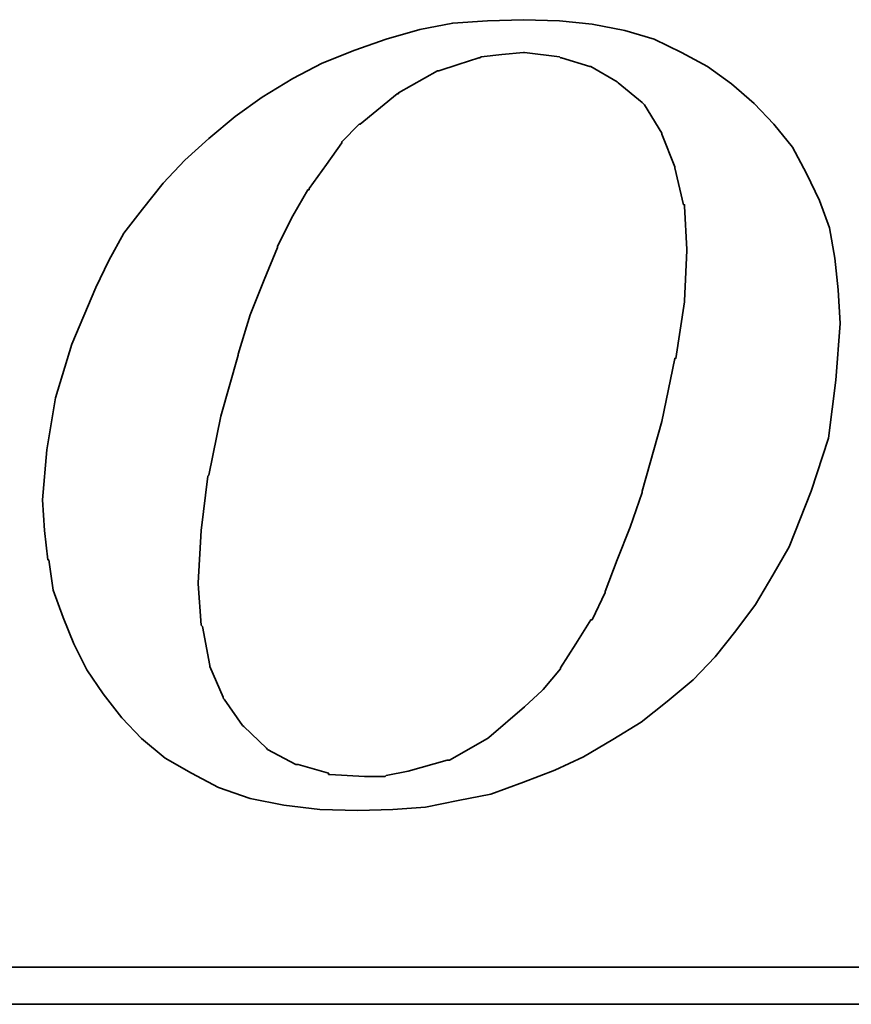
# Model space of a CAD drawing. Extents: x 1014 to 1334, y 100 to 294.
# Tile 34 of 50: x 1293.49 to 1297.45, y 186.84 to 191.52. Entities that reach past the tile are written whole.
import ezdxf

# ---------------------------------------------------------------- set-up
doc = ezdxf.new("R2010")
doc.units = 0
doc.header["$MEASUREMENT"] = 0
doc.layers.add('DIM', color=4, linetype='CONTINUOUS')
doc.layers.add('layer 1', color=7, linetype='CONTINUOUS')

# ---------------------------------------------------------------- blocks, each defined once
blk = doc.blocks.new('TBI MOTION logo(完整正式版)')
at = {"layer": 'layer 1', "color": 22, "lineweight": 35}
for points, knots in [([(-11.34375, -6.98375), (-11.34375, -6.98375), (-10.91375, -7.43875), (-10.91375, -7.43875), (-10.91375, -7.43875), (-10.91375, -7.43875), (-10.38625, -7.87125), (-10.38625, -7.87125), (-10.38625, -7.87125), (-10.38625, -7.87125), (-9.81125, -8.20375), (-9.81125, -8.20375), (-9.81125, -8.20375), (-9.81125, -8.20375), (-9.21125, -8.51875), (-9.21125, -8.51875), (-9.21125, -8.51875), (-9.21125, -8.51875), (-8.51625, -8.75875), (-8.51625, -8.75875), (-8.51625, -8.75875), (-8.51625, -8.75875), (-7.77125, -8.90375), (-7.77125, -8.90375), (-7.77125, -8.90375), (-7.77125, -8.90375), (-6.97875, -8.99875), (-6.97875, -8.99875), (-6.97875, -8.99875), (-6.97875, -8.99875), (-6.14125, -9.02375), (-6.14125, -9.02375), (-6.14125, -9.02375), (-6.14125, -9.02375), (-5.37125, -8.99875), (-5.37125, -8.99875), (-5.37125, -8.99875), (-5.37125, -8.99875), (-4.65375, -8.94875), (-4.65375, -8.94875), (-4.65375, -8.94875), (-4.65375, -8.94875), (-3.93375, -8.80625), (-3.93375, -8.80625), (-3.93375, -8.80625), (-3.93375, -8.80625), (-3.21375, -8.66375), (-3.21375, -8.66375), (-3.21375, -8.66375), (-3.21375, -8.66375), (-2.49375, -8.39875), (-2.49375, -8.39875), (-2.49375, -8.39875), (-2.49375, -8.39875), (-1.79875, -8.13375), (-1.79875, -8.13375), (-1.79875, -8.13375), (-1.79875, -8.13375), (-1.17375, -7.84375), (-1.17375, -7.84375), (-1.17375, -7.84375), (-1.17375, -7.84375), (-0.52375, -7.46375), (-0.52375, -7.46375), (-0.52375, -7.46375), (-0.52375, -7.46375), (0.10124, -7.07875), (0.10124, -7.07875), (0.10124, -7.07875), (0.10124, -7.07875), (0.67625, -6.62375), (0.67625, -6.62375), (0.67625, -6.62375), (0.67625, -6.62375), (1.24874, -6.14375), (1.24874, -6.14375), (1.24874, -6.14375), (1.24874, -6.14375), (1.72874, -5.64125), (1.72874, -5.64125), (1.72874, -5.64125), (1.72874, -5.64125), (2.18624, -5.06375), (2.18624, -5.06375), (2.18624, -5.06375), (2.18624, -5.06375), (2.61625, -4.48874), (2.61625, -4.48874), (2.61625, -4.48874), (2.61625, -4.48874), (3.00125, -3.83874), (3.00125, -3.83874), (3.00125, -3.83874), (3.00125, -3.83874), (3.36124, -3.21374), (3.36124, -3.21374), (3.36124, -3.21374), (3.36124, -3.21374), (3.84374, -1.99125), (3.84374, -1.99125), (3.84374, -1.99125), (3.84374, -1.99125), (4.22625, -0.81875), (4.22625, -0.81875), (4.22625, -0.81875), (4.22625, -0.81875), (4.39125, 0.45624), (4.39125, 0.45624), (4.39125, 0.45624), (4.39125, 0.45624), (4.48874, 1.70124), (4.48874, 1.70124), (4.48874, 1.70124), (4.48874, 1.70124), (4.43874, 2.44625), (4.43874, 2.44625), (4.43874, 2.44625), (4.43874, 2.44625), (4.36874, 3.14125), (4.36874, 3.14125), (4.36874, 3.14125), (4.36874, 3.14125), (4.25125, 3.81125), (4.25125, 3.81125), (4.25125, 3.81125), (4.25125, 3.81125), (4.03124, 4.41125), (4.03124, 4.41125), (4.03124, 4.41125), (4.03124, 4.41125), (3.74374, 5.01125), (3.74374, 5.01125), (3.74374, 5.01125), (3.74374, 5.01125), (3.43124, 5.58875), (3.43124, 5.58875), (3.43124, 5.58875), (3.43124, 5.58875), (3.02625, 6.09125), (3.02625, 6.09125), (3.02625, 6.09125), (3.02625, 6.09125), (2.59374, 6.54875), (2.59374, 6.54875), (2.59374, 6.54875), (2.59374, 6.54875), (2.09124, 6.98125), (2.09124, 6.98125), (2.09124, 6.98125), (2.09124, 6.98125), (1.56124, 7.36625), (1.56124, 7.36625), (1.56124, 7.36625), (1.56124, 7.36625), (0.98624, 7.67625), (0.98624, 7.67625), (0.98624, 7.67625), (0.98624, 7.67625), (0.38624, 7.96375), (0.38624, 7.96375), (0.38624, 7.96375), (0.38624, 7.96375), (-0.25875, 8.15625), (-0.25875, 8.15625), (-0.25875, 8.15625), (-0.25875, 8.15625), (-0.98125, 8.30125), (-0.98125, 8.30125), (-0.98125, 8.30125), (-0.98125, 8.30125), (-1.70124, 8.37125), (-1.70124, 8.37125), (-1.70124, 8.37125), (-1.70124, 8.37125), (-2.49375, 8.39624), (-2.49375, 8.39624), (-2.49375, 8.39624), (-2.49375, 8.39624), (-3.28625, 8.37125), (-3.28625, 8.37125), (-3.28625, 8.37125), (-3.28625, 8.37125), (-4.05125, 8.32125), (-4.05125, 8.32125), (-4.05125, 8.32125), (-4.05125, 8.32125), (-4.77375, 8.18125), (-4.77375, 8.18125), (-4.77375, 8.18125), (-4.77375, 8.18125), (-5.51625, 7.96375), (-5.51625, 7.96375), (-5.51625, 7.96375), (-5.51625, 7.96375), (-6.21125, 7.72625), (-6.21125, 7.72625), (-6.21125, 7.72625), (-6.21125, 7.72625), (-6.92875, 7.43625), (-6.92875, 7.43625), (-6.92875, 7.43625), (-6.92875, 7.43625), (-7.57875, 7.10125), (-7.57875, 7.10125), (-7.57875, 7.10125), (-7.57875, 7.10125), (-8.24875, 6.69125), (-8.24875, 6.69125), (-8.24875, 6.69125), (-8.24875, 6.69125), (-8.84875, 6.26125), (-8.84875, 6.26125), (-8.84875, 6.26125), (-8.84875, 6.26125), (-9.42625, 5.78125), (-9.42625, 5.78125), (-9.42625, 5.78125), (-9.42625, 5.78125), (-9.95375, 5.30125), (-9.95375, 5.30125), (-9.95375, 5.30125), (-9.95375, 5.30125), (-10.43375, 4.79624), (-10.43375, 4.79624), (-10.43375, 4.79624), (-10.43375, 4.79624), (-10.88875, 4.22125), (-10.88875, 4.22125), (-10.88875, 4.22125), (-10.88875, 4.22125), (-11.29875, 3.69375), (-11.29875, 3.69375), (-11.29875, 3.69375), (-11.29875, 3.69375), (-11.63375, 3.09125), (-11.63375, 3.09125), (-11.63375, 3.09125), (-11.63375, 3.09125), (-11.91875, 2.49625), (-11.91875, 2.49625), (-11.91875, 2.49625), (-11.91875, 2.49625), (-12.44875, 1.24625), (-12.44875, 1.24625), (-12.44875, 1.24625), (-12.44875, 1.24625), (-12.80875, 0.06874), (-12.80875, 0.06874), (-12.80875, 0.06874), (-12.80875, 0.06874), (-12.99875, -1.07875), (-12.99875, -1.07875), (-12.99875, -1.07875), (-12.99875, -1.07875), (-13.09375, -2.18375), (-13.09375, -2.18375), (-13.09375, -2.18375), (-13.09375, -2.18375), (-13.04875, -2.85375), (-13.04875, -2.85375), (-13.04875, -2.85375), (-13.04875, -2.85375), (-12.97375, -3.50375), (-12.97375, -3.50375), (-12.97375, -3.50375), (-12.97375, -3.50375), (-12.95375, -3.50375), (-12.95375, -3.50375), (-12.95375, -3.50375), (-12.95375, -3.50375), (-12.85375, -4.17375), (-12.85375, -4.17375), (-12.85375, -4.17375), (-12.85375, -4.17375), (-12.63875, -4.77624), (-12.63875, -4.77624), (-12.63875, -4.77624), (-12.63875, -4.77624), (-12.39875, -5.35125), (-12.39875, -5.35125), (-12.39875, -5.35125), (-12.39875, -5.35125), (-12.11375, -5.92875), (-12.11375, -5.92875), (-12.11375, -5.92875), (-12.11375, -5.92875), (-11.75375, -6.45375), (-11.75375, -6.45375), (-11.75375, -6.45375), (-11.75375, -6.45375), (-11.34375, -6.98375), (-11.34375, -6.98375)], [0, 0, 0, 0, 0.01369863, 0.01369863, 0.01369863, 0.01369863, 0.02739726, 0.02739726, 0.02739726, 0.02739726, 0.04109589, 0.04109589, 0.04109589, 0.04109589, 0.05479452, 0.05479452, 0.05479452, 0.05479452, 0.06849315, 0.06849315, 0.06849315, 0.06849315, 0.08219178, 0.08219178, 0.08219178, 0.08219178, 0.09589041, 0.09589041, 0.09589041, 0.09589041, 0.10958904, 0.10958904, 0.10958904, 0.10958904, 0.12328767, 0.12328767, 0.12328767, 0.12328767, 0.1369863, 0.1369863, 0.1369863, 0.1369863, 0.15068493, 0.15068493, 0.15068493, 0.15068493, 0.16438356, 0.16438356, 0.16438356, 0.16438356, 0.17808219, 0.17808219, 0.17808219, 0.17808219, 0.19178082, 0.19178082, 0.19178082, 0.19178082, 0.20547945, 0.20547945, 0.20547945, 0.20547945, 0.21917808, 0.21917808, 0.21917808, 0.21917808, 0.23287671, 0.23287671, 0.23287671, 0.23287671, 0.24657534, 0.24657534, 0.24657534, 0.24657534, 0.26027397, 0.26027397, 0.26027397, 0.26027397, 0.2739726, 0.2739726, 0.2739726, 0.2739726, 0.28767123, 0.28767123, 0.28767123, 0.28767123, 0.30136986, 0.30136986, 0.30136986, 0.30136986, 0.31506849, 0.31506849, 0.31506849, 0.31506849, 0.32876712, 0.32876712, 0.32876712, 0.32876712, 0.34246575, 0.34246575, 0.34246575, 0.34246575, 0.35616438, 0.35616438, 0.35616438, 0.35616438, 0.36986301, 0.36986301, 0.36986301, 0.36986301, 0.38356164, 0.38356164, 0.38356164, 0.38356164, 0.39726027, 0.39726027, 0.39726027, 0.39726027, 0.4109589, 0.4109589, 0.4109589, 0.4109589, 0.42465753, 0.42465753, 0.42465753, 0.42465753, 0.43835616, 0.43835616, 0.43835616, 0.43835616, 0.45205479, 0.45205479, 0.45205479, 0.45205479, 0.46575342, 0.46575342, 0.46575342, 0.46575342, 0.47945205, 0.47945205, 0.47945205, 0.47945205, 0.49315068, 0.49315068, 0.49315068, 0.49315068, 0.50684932, 0.50684932, 0.50684932, 0.50684932, 0.52054795, 0.52054795, 0.52054795, 0.52054795, 0.53424658, 0.53424658, 0.53424658, 0.53424658, 0.54794521, 0.54794521, 0.54794521, 0.54794521, 0.56164384, 0.56164384, 0.56164384, 0.56164384, 0.57534247, 0.57534247, 0.57534247, 0.57534247, 0.5890411, 0.5890411, 0.5890411, 0.5890411, 0.60273973, 0.60273973, 0.60273973, 0.60273973, 0.61643836, 0.61643836, 0.61643836, 0.61643836, 0.63013699, 0.63013699, 0.63013699, 0.63013699, 0.64383562, 0.64383562, 0.64383562, 0.64383562, 0.65753425, 0.65753425, 0.65753425, 0.65753425, 0.67123288, 0.67123288, 0.67123288, 0.67123288, 0.68493151, 0.68493151, 0.68493151, 0.68493151, 0.69863014, 0.69863014, 0.69863014, 0.69863014, 0.71232877, 0.71232877, 0.71232877, 0.71232877, 0.7260274, 0.7260274, 0.7260274, 0.7260274, 0.73972603, 0.73972603, 0.73972603, 0.73972603, 0.75342466, 0.75342466, 0.75342466, 0.75342466, 0.76712329, 0.76712329, 0.76712329, 0.76712329, 0.78082192, 0.78082192, 0.78082192, 0.78082192, 0.79452055, 0.79452055, 0.79452055, 0.79452055, 0.80821918, 0.80821918, 0.80821918, 0.80821918, 0.82191781, 0.82191781, 0.82191781, 0.82191781, 0.83561644, 0.83561644, 0.83561644, 0.83561644, 0.84931507, 0.84931507, 0.84931507, 0.84931507, 0.8630137, 0.8630137, 0.8630137, 0.8630137, 0.87671233, 0.87671233, 0.87671233, 0.87671233, 0.89041096, 0.89041096, 0.89041096, 0.89041096, 0.90410959, 0.90410959, 0.90410959, 0.90410959, 0.91780822, 0.91780822, 0.91780822, 0.91780822, 0.93150685, 0.93150685, 0.93150685, 0.93150685, 0.94520548, 0.94520548, 0.94520548, 0.94520548, 0.95890411, 0.95890411, 0.95890411, 0.95890411, 0.97260274, 0.97260274, 0.97260274, 0.97260274, 0.98630137, 0.98630137, 0.98630137, 0.98630137, 1, 1, 1, 1]), ([(-8.77875, 1.03124), (-8.77875, 1.03124), (-8.51625, 1.89625), (-8.51625, 1.89625), (-8.51625, 1.89625), (-8.51625, 1.89625), (-8.20375, 2.66375), (-8.20375, 2.66375), (-8.20375, 2.66375), (-8.20375, 2.66375), (-7.91625, 3.38125), (-7.91625, 3.38125), (-7.91625, 3.38125), (-7.91625, 3.38125), (-7.91625, 3.40624), (-7.91625, 3.40624), (-7.91625, 3.40624), (-7.91625, 3.40624), (-7.57875, 4.07624), (-7.57875, 4.07624), (-7.57875, 4.07624), (-7.57875, 4.07624), (-7.24375, 4.65125), (-7.24375, 4.65125), (-7.24375, 4.65125), (-7.24375, 4.65125), (-7.21875, 4.65125), (-7.21875, 4.65125), (-7.21875, 4.65125), (-7.21875, 4.65125), (-7.21875, 4.67624), (-7.21875, 4.67624), (-7.21875, 4.67624), (-7.21875, 4.67624), (-6.83625, 5.20375), (-6.83625, 5.20375), (-6.83625, 5.20375), (-6.83625, 5.20375), (-6.49875, 5.68625), (-6.49875, 5.68625), (-6.49875, 5.68625), (-6.49875, 5.68625), (-6.49875, 5.70625), (-6.49875, 5.70625), (-6.49875, 5.70625), (-6.49875, 5.70625), (-6.11625, 6.09125), (-6.11625, 6.09125), (-6.11625, 6.09125), (-6.11625, 6.09125), (-6.09125, 6.09125), (-6.09125, 6.09125), (-6.09125, 6.09125), (-6.09125, 6.09125), (-5.27375, 6.76625), (-5.27375, 6.76625), (-5.27375, 6.76625), (-5.27375, 6.76625), (-5.24875, 6.76625), (-5.24875, 6.76625), (-5.24875, 6.76625), (-5.24875, 6.76625), (-5.24875, 6.78625), (-5.24875, 6.78625), (-5.24875, 6.78625), (-5.24875, 6.78625), (-4.38875, 7.26624), (-4.38875, 7.26624), (-4.38875, 7.26624), (-4.38875, 7.26624), (-4.36125, 7.26624), (-4.36125, 7.26624), (-4.36125, 7.26624), (-4.36125, 7.26624), (-3.93375, 7.41125), (-3.93375, 7.41125), (-3.93375, 7.41125), (-3.93375, 7.41125), (-3.47375, 7.55625), (-3.47375, 7.55625), (-3.47375, 7.55625), (-3.47375, 7.55625), (-3.45375, 7.55625), (-3.45375, 7.55625), (-3.45375, 7.55625), (-3.45375, 7.55625), (-3.42875, 7.58124), (-3.42875, 7.58124), (-3.42875, 7.58124), (-3.42875, 7.58124), (-2.97375, 7.62625), (-2.97375, 7.62625), (-2.97375, 7.62625), (-2.97375, 7.62625), (-2.49375, 7.67625), (-2.49375, 7.67625), (-2.49375, 7.67625), (-2.49375, 7.67625), (-2.46875, 7.67625), (-2.46875, 7.67625), (-2.46875, 7.67625), (-2.46875, 7.67625), (-1.70124, 7.58124), (-1.70124, 7.58124), (-1.70124, 7.58124), (-1.70124, 7.58124), (-1.67875, 7.55625), (-1.67875, 7.55625), (-1.67875, 7.55625), (-1.67875, 7.55625), (-1.65375, 7.55625), (-1.65375, 7.55625), (-1.65375, 7.55625), (-1.65375, 7.55625), (-1.03125, 7.36625), (-1.03125, 7.36625), (-1.03125, 7.36625), (-1.03125, 7.36625), (-1.00625, 7.36625), (-1.00625, 7.36625), (-1.00625, 7.36625), (-1.00625, 7.36625), (-0.43124, 7.02624), (-0.43124, 7.02624), (-0.43124, 7.02624), (-0.43124, 7.02624), (-0.40625, 7.00624), (-0.40625, 7.00624), (-0.40625, 7.00624), (-0.40625, 7.00624), (0.12124, 6.57124), (0.12124, 6.57124), (0.12124, 6.57124), (0.12124, 6.57124), (0.14624, 6.54875), (0.14624, 6.54875), (0.14624, 6.54875), (0.14624, 6.54875), (0.17124, 6.52375), (0.17124, 6.52375), (0.17124, 6.52375), (0.17124, 6.52375), (0.55625, 5.89875), (0.55625, 5.89875), (0.55625, 5.89875), (0.55625, 5.89875), (0.55625, 5.87625), (0.55625, 5.87625), (0.55625, 5.87625), (0.55625, 5.87625), (0.84124, 5.15625), (0.84124, 5.15625), (0.84124, 5.15625), (0.84124, 5.15625), (0.84124, 5.13125), (0.84124, 5.13125), (0.84124, 5.13125), (0.84124, 5.13125), (1.03624, 4.31875), (1.03624, 4.31875), (1.03624, 4.31875), (1.03624, 4.31875), (1.05624, 4.31875), (1.05624, 4.31875), (1.05624, 4.31875), (1.05624, 4.31875), (1.05624, 4.29125), (1.05624, 4.29125), (1.05624, 4.29125), (1.05624, 4.29125), (1.10625, 3.33125), (1.10625, 3.33125), (1.10625, 3.33125), (1.10625, 3.33125), (1.10625, 3.30875), (1.10625, 3.30875), (1.10625, 3.30875), (1.10625, 3.30875), (1.05624, 2.20624), (1.05624, 2.20624), (1.05624, 2.20624), (1.05624, 2.20624), (1.05624, 2.18124), (1.05624, 2.18124), (1.05624, 2.18124), (1.05624, 2.18124), (0.86624, 0.93624), (0.86624, 0.93624), (0.86624, 0.93624), (0.86624, 0.93624), (0.84124, 0.93624), (0.84124, 0.93624), (0.84124, 0.93624), (0.84124, 0.93624), (0.55625, -0.45874), (0.55625, -0.45874), (0.55625, -0.45874), (0.55625, -0.45874), (0.12124, -1.99125), (0.12124, -1.99125), (0.12124, -1.99125), (0.12124, -1.99125), (0.12124, -2.01874), (0.12124, -2.01874), (0.12124, -2.01874), (0.12124, -2.01874), (-0.13874, -2.78375), (-0.13874, -2.78375), (-0.13874, -2.78375), (-0.13874, -2.78375), (-0.43124, -3.50375), (-0.43124, -3.50375), (-0.43124, -3.50375), (-0.43124, -3.50375), (-0.69375, -4.19875), (-0.69375, -4.19875), (-0.69375, -4.19875), (-0.69375, -4.19875), (-0.69375, -4.22375), (-0.69375, -4.22375), (-0.69375, -4.22375), (-0.69375, -4.22375), (-0.98125, -4.82374), (-0.98125, -4.82374), (-0.98125, -4.82374), (-0.98125, -4.82374), (-1.00625, -4.82374), (-1.00625, -4.82374), (-1.00625, -4.82374), (-1.00625, -4.82374), (-1.33875, -5.35125), (-1.33875, -5.35125), (-1.33875, -5.35125), (-1.33875, -5.35125), (-1.67875, -5.87875), (-1.67875, -5.87875), (-1.67875, -5.87875), (-1.67875, -5.87875), (-1.67875, -5.90375), (-1.67875, -5.90375), (-1.67875, -5.90375), (-1.67875, -5.90375), (-2.05875, -6.35875), (-2.05875, -6.35875), (-2.05875, -6.35875), (-2.05875, -6.35875), (-2.08375, -6.38375), (-2.08375, -6.38375), (-2.08375, -6.38375), (-2.08375, -6.38375), (-2.46875, -6.74375), (-2.46875, -6.74375), (-2.46875, -6.74375), (-2.46875, -6.74375), (-3.25875, -7.41625), (-3.25875, -7.41625), (-3.25875, -7.41625), (-3.25875, -7.41625), (-3.28625, -7.43875), (-3.28625, -7.43875), (-3.28625, -7.43875), (-3.28625, -7.43875), (-4.12375, -7.91875), (-4.12375, -7.91875), (-4.12375, -7.91875), (-4.12375, -7.91875), (-4.14875, -7.91875), (-4.14875, -7.91875), (-4.14875, -7.91875), (-4.14875, -7.91875), (-4.17125, -7.91875), (-4.17125, -7.91875), (-4.17125, -7.91875), (-4.17125, -7.91875), (-5.03375, -8.15875), (-5.03375, -8.15875), (-5.03375, -8.15875), (-5.03375, -8.15875), (-5.51625, -8.25625), (-5.51625, -8.25625), (-5.51625, -8.25625), (-5.51625, -8.25625), (-5.54125, -8.27875), (-5.54125, -8.27875), (-5.54125, -8.27875), (-5.54125, -8.27875), (-5.56375, -8.27875), (-5.56375, -8.27875), (-5.56375, -8.27875), (-5.56375, -8.27875), (-5.99625, -8.27875), (-5.99625, -8.27875), (-5.99625, -8.27875), (-5.99625, -8.27875), (-6.76375, -8.23125), (-6.76375, -8.23125), (-6.76375, -8.23125), (-6.76375, -8.23125), (-6.78875, -8.23125), (-6.78875, -8.23125), (-6.78875, -8.23125), (-6.78875, -8.23125), (-6.78875, -8.20375), (-6.78875, -8.20375), (-6.78875, -8.20375), (-6.78875, -8.20375), (-7.45875, -8.01375), (-7.45875, -8.01375), (-7.45875, -8.01375), (-7.45875, -8.01375), (-7.48375, -8.01375), (-7.48375, -8.01375), (-7.48375, -8.01375), (-7.48375, -8.01375), (-7.50875, -8.01375), (-7.50875, -8.01375), (-7.50875, -8.01375), (-7.50875, -8.01375), (-8.13125, -7.67875), (-8.13125, -7.67875), (-8.13125, -7.67875), (-8.13125, -7.67875), (-8.15625, -7.65375), (-8.15625, -7.65375), (-8.15625, -7.65375), (-8.15625, -7.65375), (-8.65875, -7.17375), (-8.65875, -7.17375), (-8.65875, -7.17375), (-8.65875, -7.17375), (-8.68375, -7.14875), (-8.68375, -7.14875), (-8.68375, -7.14875), (-8.68375, -7.14875), (-9.08875, -6.57375), (-9.08875, -6.57375), (-9.08875, -6.57375), (-9.08875, -6.57375), (-9.11375, -6.54875), (-9.11375, -6.54875), (-9.11375, -6.54875), (-9.11375, -6.54875), (-9.11375, -6.52875), (-9.11375, -6.52875), (-9.11375, -6.52875), (-9.11375, -6.52875), (-9.40375, -5.85375), (-9.40375, -5.85375), (-9.40375, -5.85375), (-9.40375, -5.85375), (-9.40375, -5.82875), (-9.40375, -5.82875), (-9.40375, -5.82875), (-9.40375, -5.82875), (-9.56875, -4.96875), (-9.56875, -4.96875), (-9.56875, -4.96875), (-9.56875, -4.96875), (-9.59375, -4.94375), (-9.59375, -4.94375), (-9.59375, -4.94375), (-9.59375, -4.94375), (-9.66375, -4.03375), (-9.66375, -4.03375), (-9.66375, -4.03375), (-9.66375, -4.03375), (-9.66375, -4.00875), (-9.66375, -4.00875), (-9.66375, -4.00875), (-9.66375, -4.00875), (-9.59375, -2.85375), (-9.59375, -2.85375), (-9.59375, -2.85375), (-9.59375, -2.85375), (-9.45125, -1.65875), (-9.45125, -1.65875), (-9.45125, -1.65875), (-9.45125, -1.65875), (-9.42625, -1.63375), (-9.42625, -1.63375), (-9.42625, -1.63375), (-9.42625, -1.63375), (-9.16125, -0.33875), (-9.16125, -0.33875), (-9.16125, -0.33875), (-9.16125, -0.33875), (-8.77875, 1.00624), (-8.77875, 1.00624), (-8.77875, 1.00624), (-8.77875, 1.00624), (-8.77875, 1.03124), (-8.77875, 1.03124)], [0, 0, 0, 0, 0.01020408, 0.01020408, 0.01020408, 0.01020408, 0.02040816, 0.02040816, 0.02040816, 0.02040816, 0.03061224, 0.03061224, 0.03061224, 0.03061224, 0.04081633, 0.04081633, 0.04081633, 0.04081633, 0.05102041, 0.05102041, 0.05102041, 0.05102041, 0.06122449, 0.06122449, 0.06122449, 0.06122449, 0.07142857, 0.07142857, 0.07142857, 0.07142857, 0.08163265, 0.08163265, 0.08163265, 0.08163265, 0.09183673, 0.09183673, 0.09183673, 0.09183673, 0.10204082, 0.10204082, 0.10204082, 0.10204082, 0.1122449, 0.1122449, 0.1122449, 0.1122449, 0.12244898, 0.12244898, 0.12244898, 0.12244898, 0.13265306, 0.13265306, 0.13265306, 0.13265306, 0.14285714, 0.14285714, 0.14285714, 0.14285714, 0.15306122, 0.15306122, 0.15306122, 0.15306122, 0.16326531, 0.16326531, 0.16326531, 0.16326531, 0.17346939, 0.17346939, 0.17346939, 0.17346939, 0.18367347, 0.18367347, 0.18367347, 0.18367347, 0.19387755, 0.19387755, 0.19387755, 0.19387755, 0.20408163, 0.20408163, 0.20408163, 0.20408163, 0.21428571, 0.21428571, 0.21428571, 0.21428571, 0.2244898, 0.2244898, 0.2244898, 0.2244898, 0.23469388, 0.23469388, 0.23469388, 0.23469388, 0.24489796, 0.24489796, 0.24489796, 0.24489796, 0.25510204, 0.25510204, 0.25510204, 0.25510204, 0.26530612, 0.26530612, 0.26530612, 0.26530612, 0.2755102, 0.2755102, 0.2755102, 0.2755102, 0.28571429, 0.28571429, 0.28571429, 0.28571429, 0.29591837, 0.29591837, 0.29591837, 0.29591837, 0.30612245, 0.30612245, 0.30612245, 0.30612245, 0.31632653, 0.31632653, 0.31632653, 0.31632653, 0.32653061, 0.32653061, 0.32653061, 0.32653061, 0.33673469, 0.33673469, 0.33673469, 0.33673469, 0.34693878, 0.34693878, 0.34693878, 0.34693878, 0.35714286, 0.35714286, 0.35714286, 0.35714286, 0.36734694, 0.36734694, 0.36734694, 0.36734694, 0.37755102, 0.37755102, 0.37755102, 0.37755102, 0.3877551, 0.3877551, 0.3877551, 0.3877551, 0.39795918, 0.39795918, 0.39795918, 0.39795918, 0.40816327, 0.40816327, 0.40816327, 0.40816327, 0.41836735, 0.41836735, 0.41836735, 0.41836735, 0.42857143, 0.42857143, 0.42857143, 0.42857143, 0.43877551, 0.43877551, 0.43877551, 0.43877551, 0.44897959, 0.44897959, 0.44897959, 0.44897959, 0.45918367, 0.45918367, 0.45918367, 0.45918367, 0.46938776, 0.46938776, 0.46938776, 0.46938776, 0.47959184, 0.47959184, 0.47959184, 0.47959184, 0.48979592, 0.48979592, 0.48979592, 0.48979592, 0.5, 0.5, 0.5, 0.5, 0.51020408, 0.51020408, 0.51020408, 0.51020408, 0.52040816, 0.52040816, 0.52040816, 0.52040816, 0.53061224, 0.53061224, 0.53061224, 0.53061224, 0.54081633, 0.54081633, 0.54081633, 0.54081633, 0.55102041, 0.55102041, 0.55102041, 0.55102041, 0.56122449, 0.56122449, 0.56122449, 0.56122449, 0.57142857, 0.57142857, 0.57142857, 0.57142857, 0.58163265, 0.58163265, 0.58163265, 0.58163265, 0.59183673, 0.59183673, 0.59183673, 0.59183673, 0.60204082, 0.60204082, 0.60204082, 0.60204082, 0.6122449, 0.6122449, 0.6122449, 0.6122449, 0.62244898, 0.62244898, 0.62244898, 0.62244898, 0.63265306, 0.63265306, 0.63265306, 0.63265306, 0.64285714, 0.64285714, 0.64285714, 0.64285714, 0.65306122, 0.65306122, 0.65306122, 0.65306122, 0.66326531, 0.66326531, 0.66326531, 0.66326531, 0.67346939, 0.67346939, 0.67346939, 0.67346939, 0.68367347, 0.68367347, 0.68367347, 0.68367347, 0.69387755, 0.69387755, 0.69387755, 0.69387755, 0.70408163, 0.70408163, 0.70408163, 0.70408163, 0.71428571, 0.71428571, 0.71428571, 0.71428571, 0.7244898, 0.7244898, 0.7244898, 0.7244898, 0.73469388, 0.73469388, 0.73469388, 0.73469388, 0.74489796, 0.74489796, 0.74489796, 0.74489796, 0.75510204, 0.75510204, 0.75510204, 0.75510204, 0.76530612, 0.76530612, 0.76530612, 0.76530612, 0.7755102, 0.7755102, 0.7755102, 0.7755102, 0.78571429, 0.78571429, 0.78571429, 0.78571429, 0.79591837, 0.79591837, 0.79591837, 0.79591837, 0.80612245, 0.80612245, 0.80612245, 0.80612245, 0.81632653, 0.81632653, 0.81632653, 0.81632653, 0.82653061, 0.82653061, 0.82653061, 0.82653061, 0.83673469, 0.83673469, 0.83673469, 0.83673469, 0.84693878, 0.84693878, 0.84693878, 0.84693878, 0.85714286, 0.85714286, 0.85714286, 0.85714286, 0.86734694, 0.86734694, 0.86734694, 0.86734694, 0.87755102, 0.87755102, 0.87755102, 0.87755102, 0.8877551, 0.8877551, 0.8877551, 0.8877551, 0.89795918, 0.89795918, 0.89795918, 0.89795918, 0.90816327, 0.90816327, 0.90816327, 0.90816327, 0.91836735, 0.91836735, 0.91836735, 0.91836735, 0.92857143, 0.92857143, 0.92857143, 0.92857143, 0.93877551, 0.93877551, 0.93877551, 0.93877551, 0.94897959, 0.94897959, 0.94897959, 0.94897959, 0.95918367, 0.95918367, 0.95918367, 0.95918367, 0.96938776, 0.96938776, 0.96938776, 0.96938776, 0.97959184, 0.97959184, 0.97959184, 0.97959184, 0.98979592, 0.98979592, 0.98979592, 0.98979592, 1, 1, 1, 1]), ([(75.90875, -9.47875), (75.90875, -9.47875), (75.90875, -12.28625), (75.90875, -12.28625), (75.90875, -12.28625), (75.90875, -12.28625), (75.90875, -12.47875), (75.90875, -12.47875), (75.90875, -12.47875), (75.90875, -12.47875), (75.71625, -12.47875), (75.71625, -12.47875), (75.71625, -12.47875), (75.71625, -12.47875), (-88.32875, -12.47875), (-88.32875, -12.47875), (-88.32875, -12.47875), (-88.32875, -12.47875), (-88.32875, -13.29375), (-88.32875, -13.29375), (-88.32875, -13.29375), (-88.32875, -13.29375), (82.89125, -13.29375), (82.89125, -13.29375), (82.89125, -13.29375), (82.89125, -13.29375), (75.90875, -9.47875), (75.90875, -9.47875)], [0, 0, 0, 0, 0.14285714, 0.14285714, 0.14285714, 0.14285714, 0.28571429, 0.28571429, 0.28571429, 0.28571429, 0.42857143, 0.42857143, 0.42857143, 0.42857143, 0.57142857, 0.57142857, 0.57142857, 0.57142857, 0.71428571, 0.71428571, 0.71428571, 0.71428571, 0.85714286, 0.85714286, 0.85714286, 0.85714286, 1, 1, 1, 1])]:
    blk.add_open_spline(points, degree=3, knots=knots, dxfattribs=at)

msp = doc.modelspace()

# ---------------------------------------------------------------- block references
at = {"layer": 'DIM', "xscale": 0.2159999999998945, "yscale": 0.2159999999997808, "zscale": 0.216}
msp.add_blockref('TBI MOTION logo(完整正式版)', (1296.4262, 189.7111), dxfattribs=at)

doc.saveas('drawing.dxf')
